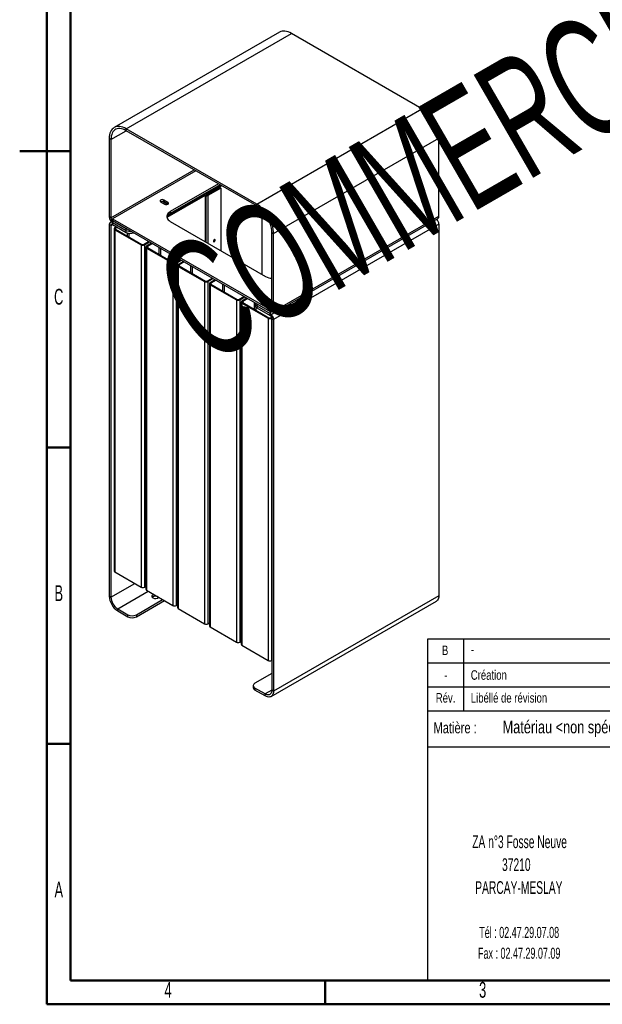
# Paper-space layout 'Commercial(2)' of a CAD drawing. Header units: millimetres. Extents: x 1 to 209, y 1 to 296.
# Tile 1 of 3: x 1 to 99, y 6 to 170. Entities that reach past the tile are written whole.
import ezdxf

# ---------------------------------------------------------------- set-up
doc = ezdxf.new("R2010")
doc.units = ezdxf.units.MM
doc.layers.add('FORMAT', color=7, linetype='Continuous')
doc.styles.add('SLDTEXTSTYLE0', font='TXT', dxfattribs={"width": 0.605})
doc.styles.add('SLDTEXTSTYLE1', font='TXT', dxfattribs={"width": 0.75})

psp = doc.layouts.new('Commercial(2)')

# ---------------------------------------------------------------- linework, layer by layer
at = {"color": 7, "linetype": 'Continuous', "lineweight": 50}
for p, q in [((6, 6), (6, 291)), ((10, 10), (10, 287)), ((1.499, 148.5), (10.001, 148.5)), ((10, 148.5), (6, 148.5)), ((10, 99), (6, 99)), ((10, 49.5), (6, 49.5)), ((200, 10), (10, 10)), ((52.5, 10), (52.5, 6)), ((204, 6), (6, 6))]:
    psp.add_line(p, q, dxfattribs=at)
at = {"color": 7, "linetype": 'Continuous', "lineweight": 25}
for p, q in [((44.8493, 168.3399), (17.2721, 152.42)), ((44.8493, 168.3399), (17.2721, 152.42)), ((19.272, 152.2219), (46.8491, 168.1419)), ((68.628, 155.5692), (46.8491, 168.1419)), ((41.0508, 139.6492), (68.628, 155.5692)), ((16.7264, 150.4253), (19.2724, 151.8951)), ((41.0508, 139.6492), (19.272, 152.2219)), ((19.272, 151.8953), (19.272, 152.2219)), ((41.0508, 139.3226), (19.272, 151.8953)), ((16.4435, 150.5886), (16.4435, 137.5239)), ((16.7264, 150.4253), (16.4435, 150.5886)), ((16.7264, 150.4253), (16.7264, 137.3606)), ((43.8793, 134.7503), (71.4564, 150.6702)), ((71.4564, 137.6056), (71.4564, 150.6702)), ((16.7264, 137.3606), (30.5879, 145.3627)), ((30.8708, 145.1995), (17.0092, 137.1974)), ((34.6538, 143.0156), (26.6259, 138.3812)), ((34.9367, 142.8523), (26.6259, 138.0545)), ((35.1136, 142.7501), (32.5656, 141.2791)), ((35.2197, 142.6889), (32.6716, 141.2179)), ((34.9344, 142.3609), (32.8131, 141.1363)), ((35.0404, 142.2996), (32.9191, 141.075)), ((34.9344, 142.3609), (35.0404, 142.2996)), ((35.0404, 142.2996), (35.0404, 131.8907)), ((25.0349, 140.0344), (25.742, 139.6262)), ((26.237, 139.9119), (25.5299, 140.3201)), ((25.5299, 139.9935), (25.5299, 140.3201)), ((26.199, 139.6072), (25.5299, 139.9935)), ((32.4241, 141.075), (26.0602, 137.4012)), ((32.3181, 141.1363), (26.1178, 137.5569)), ((26.237, 139.6262), (26.237, 139.9119)), ((32.4241, 141.075), (32.3181, 141.1363)), ((32.4241, 141.075), (32.4241, 133.4011)), ((32.5656, 141.2791), (32.5656, 141.1726)), ((32.6716, 141.2179), (32.5656, 141.2791)), ((32.5656, 141.075), (32.6716, 141.1363)), ((32.5656, 141.075), (32.5656, 133.3194)), ((32.6716, 141.2179), (32.6716, 141.1363)), ((32.9191, 141.075), (32.8131, 141.1363)), ((32.9191, 141.075), (32.9191, 133.1153)), ((26.6259, 138.3812), (26.6259, 138.0545)), ((41.0508, 139.3226), (41.0508, 139.6492)), ((41.9347, 138.6295), (41.9347, 127.9107)), ((16.7264, 137.3606), (16.4435, 137.5239)), ((16.8109, 136.7001), (16.6093, 136.5837)), ((17.0092, 137.1974), (17.0092, 136.8707)), ((17.0092, 137.1974), (43.3136, 122.0122)), ((17.0092, 136.8707), (19.272, 135.5645)), ((17.0092, 136.8707), (17.0092, 136.5441)), ((17.0092, 136.8707), (43.3136, 121.6856)), ((17.0092, 136.5441), (19.272, 135.2379)), ((17.0092, 136.2175), (17.0092, 136.5441)), ((26.6259, 136.7483), (42.5358, 127.5637)), ((43.7136, 121.3193), (71.2907, 137.2393)), ((43.7136, 121.3193), (71.2907, 137.2393)), ((43.8793, 121.6856), (71.4564, 137.6056)), ((16.7264, 136.0542), (16.4435, 136.2175)), ((16.4435, 136.2175), (16.4435, 74.1604)), ((16.7264, 136.0542), (17.0093, 136.2175)), ((16.7264, 136.0542), (16.7264, 73.9971)), ((17.0092, 136.2175), (19.272, 134.9113)), ((17.2456, 135.5235), (17.2456, 78.3656)), ((17.6457, 135.8501), (17.3628, 135.6867)), ((17.3628, 135.3602), (21.7468, 132.8293)), ((17.3628, 135.3602), (17.3628, 78.2023)), ((17.7871, 135.7684), (17.5042, 135.6051)), ((17.5042, 135.6051), (17.5042, 135.4418)), ((17.5042, 135.4418), (21.8883, 132.911)), ((19.272, 135.2379), (19.272, 135.5645)), ((19.272, 134.9113), (19.272, 135.2379)), ((19.4134, 134.8434), (19.4134, 134.3397)), ((43.5964, 121.8489), (43.5964, 134.9135)), ((43.5964, 134.9135), (43.8793, 134.7503)), ((71.4564, 136.2991), (43.8793, 120.3791)), ((71.4564, 136.2991), (71.4564, 74.242)), ((19.6962, 134.7657), (19.6962, 134.1764)), ((22.1711, 132.911), (23.0198, 133.4009)), ((22.3125, 132.8293), (23.1612, 133.3193)), ((34.0222, 133.6689), (34.0174, 133.7095)), ((43.8793, 121.6856), (43.8793, 134.7503)), ((21.7468, 132.8293), (21.7468, 75.6715)), ((22.3125, 132.8293), (22.3125, 75.6715)), ((22.5489, 132.4619), (22.5489, 75.3041)), ((23.5148, 133.1152), (22.6661, 132.6252)), ((22.6661, 132.2986), (27.0501, 129.7678)), ((22.6661, 132.2986), (22.6661, 75.1408)), ((23.6562, 133.0335), (22.8075, 132.5436)), ((22.8075, 132.5436), (22.8075, 132.3803)), ((22.8075, 132.3803), (27.1916, 129.8494)), ((24.7167, 132.4213), (24.7167, 131.2781)), ((24.9995, 132.258), (24.9995, 131.1149)), ((27.4744, 129.8494), (28.3231, 130.3394)), ((27.6158, 129.7678), (28.4645, 130.2577)), ((28.8181, 130.0536), (27.9694, 129.5637)), ((28.9595, 129.972), (28.1108, 129.482)), ((27.0501, 129.7678), (27.0501, 72.6099)), ((27.6158, 129.7678), (27.6158, 72.6099)), ((27.8522, 129.4004), (27.8522, 72.2425)), ((27.9694, 129.2371), (32.3534, 126.7063)), ((27.9694, 129.2371), (27.9694, 72.0793)), ((28.1108, 129.482), (28.1108, 129.3188)), ((28.1108, 129.3188), (32.4949, 126.7879)), ((30.02, 129.3598), (30.02, 128.2166)), ((30.3028, 129.1965), (30.3028, 128.0533)), ((32.3534, 126.7063), (32.3534, 69.5484)), ((32.7777, 126.7879), (33.6264, 127.2778)), ((32.9191, 126.7063), (33.7678, 127.1962)), ((32.9191, 126.7063), (32.9191, 69.5484)), ((34.1214, 126.9921), (33.2727, 126.5022)), ((34.2628, 126.9105), (33.4141, 126.4205)), ((33.1555, 126.3389), (33.1555, 69.181)), ((33.2727, 126.1756), (37.6567, 123.6447)), ((33.2727, 126.1756), (33.2727, 69.0177)), ((33.4141, 126.4205), (33.4141, 126.2572)), ((33.4141, 126.2572), (37.7982, 123.7264)), ((35.3233, 126.2983), (35.3233, 125.1551)), ((35.6061, 126.135), (35.6061, 124.9918)), ((37.6567, 123.6447), (37.6567, 66.4869)), ((38.081, 123.7264), (38.9297, 124.2163)), ((38.2224, 123.6447), (39.0711, 124.1347)), ((38.2224, 123.6447), (38.2224, 66.4869)), ((39.4247, 123.9306), (38.576, 123.4406)), ((39.5661, 123.8489), (38.7174, 123.359)), ((38.7174, 123.359), (38.7174, 123.1957)), ((38.4588, 123.2773), (38.4588, 66.1195)), ((38.576, 123.1141), (42.96, 120.5832)), ((38.576, 123.1141), (38.576, 65.9562)), ((38.7174, 123.1957), (43.1015, 120.6648)), ((40.6266, 123.2367), (40.6266, 122.0935)), ((40.758, 123.1609), (40.758, 123.0734)), ((40.758, 123.1609), (40.758, 123.0734)), ((40.758, 123.0734), (40.758, 122.7468)), ((40.9094, 122.4413), (40.9094, 121.9303)), ((41.0508, 122.9918), (41.0508, 122.6652)), ((41.0508, 122.9918), (43.3136, 121.6856)), ((41.0508, 122.6652), (43.3136, 121.3589)), ((41.0508, 122.6652), (41.0508, 122.3386)), ((41.0508, 122.3386), (43.3136, 121.0323)), ((43.3136, 122.0122), (43.5964, 122.1755)), ((43.3136, 122.0122), (43.3136, 121.6856)), ((43.3136, 121.6856), (43.5964, 121.8488)), ((43.3136, 121.6856), (43.3136, 121.3589)), ((43.5964, 121.8489), (43.8793, 121.6856)), ((42.96, 120.5832), (42.96, 63.4253)), ((43.3136, 121.0323), (43.3136, 121.3589)), ((43.3843, 120.6648), (43.5458, 120.7581)), ((43.5257, 120.5832), (43.5892, 120.6199)), ((43.5257, 120.5832), (43.5257, 63.4253)), ((43.5964, 120.5424), (43.8793, 120.3791)), ((43.5964, 120.5424), (43.5964, 58.4853)), ((43.8793, 120.3791), (43.8793, 58.322)), ((17.3628, 78.2023), (21.7468, 75.6715)), ((16.7264, 73.9971), (20.6868, 76.2834)), ((22.3125, 75.6715), (22.5489, 75.8079)), ((16.4435, 74.1604), (16.7264, 73.9971)), ((17.8577, 72.0375), (22.9497, 74.977)), ((22.6661, 75.1408), (27.0501, 72.6099)), ((71.4564, 74.242), (43.8793, 58.322)), ((20.969, 71.0578), (25.3539, 73.5891)), ((20.969, 70.7312), (25.6368, 73.4258)), ((27.6158, 72.6099), (27.8522, 72.7464)), ((43.465, 57.4064), (71.0421, 73.3263)), ((17.8577, 72.0375), (19.5548, 71.0578)), ((17.8577, 71.7109), (17.8577, 72.0375)), ((17.8577, 71.7109), (19.5548, 70.7312)), ((19.5548, 70.7312), (19.5548, 71.0578)), ((20.969, 71.0578), (20.969, 70.7312)), ((27.9694, 72.0793), (32.3534, 69.5484)), ((32.9191, 69.5484), (33.1555, 69.6849)), ((33.2727, 69.0177), (37.6567, 66.4869)), ((38.2224, 66.4869), (38.4588, 66.6233)), ((38.576, 65.9562), (42.96, 63.4253)), ((43.5257, 63.4253), (43.5964, 63.4662)), ((43.5964, 61.2609), (40.768, 59.6281)), ((40.4751, 59.2199), (40.4751, 58.8933)), ((42.4651, 57.832), (40.768, 58.8117)), ((40.768, 58.8117), (40.768, 58.4851)), ((42.4651, 57.5054), (40.768, 58.4851)), ((43.5964, 58.4851), (42.4651, 57.832)), ((42.4651, 57.5054), (42.4651, 57.832)), ((43.8793, 58.322), (43.5964, 58.4853))]:
    psp.add_line(p, q, dxfattribs=at)
at = {"color": 7, "linetype": 'Continuous', "lineweight": 25, "flags": 128}
for points in [[(46.8491, 168.1419), (46.5719, 168.2862), (46.2973, 168.3977), (46.0281, 168.4752), (45.7667, 168.5181), (45.5158, 168.5259), (45.2777, 168.4986), (45.0548, 168.4363), (44.8493, 168.3399)], [(46.8491, 168.1419), (46.5719, 168.2862), (46.2973, 168.3977), (46.0281, 168.4752), (45.7667, 168.5181), (45.5158, 168.5259), (45.2777, 168.4986), (45.0548, 168.4363), (44.8493, 168.3399)], [(71.4564, 150.6702), (71.4428, 150.9982), (71.4021, 151.3388), (71.3347, 151.6886), (71.2411, 152.0444), (71.1225, 152.4027), (70.9798, 152.76), (70.8144, 153.1129), (70.628, 153.458), (70.4223, 153.792), (70.1994, 154.1116), (69.9613, 154.4138), (69.7104, 154.6957), (69.4491, 154.9546), (69.1798, 155.1879), (68.9052, 155.3934), (68.628, 155.5692)], [(71.4564, 150.6702), (71.4428, 150.9982), (71.4021, 151.3388), (71.3347, 151.6886), (71.2411, 152.0444), (71.1225, 152.4027), (70.9798, 152.76), (70.8144, 153.1129), (70.628, 153.458), (70.4223, 153.792), (70.1994, 154.1116), (69.9613, 154.4138), (69.7104, 154.6957), (69.4491, 154.9546), (69.1798, 155.1879), (68.9052, 155.3934), (68.628, 155.5692)], [(19.272, 152.2219), (18.9947, 152.3662), (18.7202, 152.4777), (18.4509, 152.5553), (18.1896, 152.5982), (17.9386, 152.606), (17.7006, 152.5786), (17.4776, 152.5164), (17.272, 152.4199), (17.0856, 152.29), (16.9202, 152.128), (16.7775, 151.9354), (16.6588, 151.7142), (16.5653, 151.4664), (16.4979, 151.1944), (16.4572, 150.9009), (16.4435, 150.5886)], [(19.272, 152.2219), (18.9947, 152.3662), (18.7202, 152.4777), (18.4509, 152.5553), (18.1896, 152.5982), (17.9386, 152.606), (17.7006, 152.5786), (17.4776, 152.5164), (17.272, 152.4199), (17.0856, 152.29), (16.9202, 152.128), (16.7775, 151.9354), (16.6588, 151.7142), (16.5653, 151.4664), (16.4979, 151.1944), (16.4572, 150.9009), (16.4435, 150.5886)], [(19.272, 151.8953), (19.0059, 152.0328), (18.7427, 152.1366), (18.4853, 152.2055), (18.2366, 152.2389), (17.9992, 152.2363), (17.7757, 152.1977), (17.5686, 152.1236), (17.3802, 152.0148), (17.2125, 151.8725), (17.0674, 151.6982), (16.9465, 151.4939), (16.851, 151.2617), (16.782, 151.0043), (16.7403, 150.7245), (16.7264, 150.4253)], [(19.272, 151.8953), (19.0059, 152.0328), (18.7427, 152.1366), (18.4853, 152.2055), (18.2366, 152.2389), (17.9992, 152.2363), (17.7757, 152.1977), (17.5686, 152.1236), (17.3802, 152.0148), (17.2125, 151.8725), (17.0674, 151.6982), (16.9465, 151.4939), (16.851, 151.2617), (16.782, 151.0043), (16.7403, 150.7245), (16.7264, 150.4253)], [(25.5299, 140.3201), (25.4303, 140.3604), (25.3129, 140.3785), (25.1918, 140.3724), (25.0816, 140.3428), (24.9957, 140.2931), (24.9443, 140.2295), (24.9337, 140.1596), (24.9652, 140.0919), (25.0349, 140.0344)], [(25.9583, 139.5678), (25.962, 139.5731), (25.9856, 139.6382), (25.9714, 139.7042), (25.9208, 139.7639), (25.8393, 139.811), (25.7358, 139.8402), (25.6215, 139.8484), (25.5087, 139.8348), (25.4264, 139.8084)], [(25.9583, 139.5678), (25.962, 139.5731), (25.9856, 139.6382), (25.9714, 139.7042), (25.9208, 139.7639), (25.8393, 139.811), (25.7358, 139.8402), (25.6215, 139.8484), (25.5087, 139.8348), (25.4264, 139.8084)], [(25.742, 139.6262), (25.8416, 139.5859), (25.959, 139.5678), (26.0801, 139.5739), (26.1902, 139.6035), (26.2762, 139.6532), (26.3275, 139.7168), (26.3381, 139.7867), (26.3067, 139.8544), (26.237, 139.9119)], [(26.6259, 138.3812), (26.439, 138.2567), (26.2847, 138.1181), (26.1662, 137.9682), (26.0858, 137.8102), (26.0452, 137.6471), (26.0452, 137.4824), (26.0858, 137.3193), (26.1662, 137.1613), (26.2847, 137.0114), (26.439, 136.8728), (26.6259, 136.7483)], [(43.8793, 134.7503), (43.8657, 135.0783), (43.8249, 135.4188), (43.7575, 135.7687), (43.664, 136.1245), (43.5453, 136.4827), (43.4026, 136.84), (43.2373, 137.1929), (43.0508, 137.538), (42.8452, 137.872), (42.6222, 138.1916), (42.3842, 138.4939), (42.1332, 138.7758), (41.8719, 139.0346), (41.6026, 139.2679), (41.3281, 139.4735), (41.0508, 139.6492)], [(43.8793, 134.7503), (43.8657, 135.0783), (43.8249, 135.4188), (43.7575, 135.7687), (43.664, 136.1245), (43.5453, 136.4827), (43.4026, 136.84), (43.2373, 137.1929), (43.0508, 137.538), (42.8452, 137.872), (42.6222, 138.1916), (42.3842, 138.4939), (42.1332, 138.7758), (41.8719, 139.0346), (41.6026, 139.2679), (41.3281, 139.4735), (41.0508, 139.6492)], [(43.5964, 134.9135), (43.5825, 135.2289), (43.5408, 135.5568), (43.4718, 135.8938), (43.3764, 136.2362), (43.2554, 136.5802), (43.1103, 136.922), (42.9426, 137.2579), (42.7542, 137.5843), (42.5471, 137.8974), (42.3236, 138.194), (42.0862, 138.4708), (41.8375, 138.7246), (41.5801, 138.9529), (41.3169, 139.1529), (41.0508, 139.3226)], [(43.5964, 134.9135), (43.5825, 135.2289), (43.5408, 135.5568), (43.4718, 135.8938), (43.3764, 136.2362), (43.2554, 136.5802), (43.1103, 136.922), (42.9426, 137.2579), (42.7542, 137.5843), (42.5471, 137.8974), (42.3236, 138.194), (42.0862, 138.4708), (41.8375, 138.7246), (41.5801, 138.9529), (41.3169, 139.1529), (41.0508, 139.3226)], [(34.1283, 133.6077), (34.117, 133.6668), (34.0848, 133.7038), (34.0366, 133.7132), (33.9798, 133.6934), (33.923, 133.6475), (33.8748, 133.5826), (33.8426, 133.5084), (33.8313, 133.4362), (33.8426, 133.3771), (33.8748, 133.3401), (33.923, 133.3307), (33.9798, 133.3505), (34.0366, 133.3963), (34.0848, 133.4613), (34.117, 133.5355), (34.1283, 133.6077)], [(23.8935, 74.4322), (23.8137, 74.4058), (23.7009, 74.3484), (23.6164, 74.2766), (23.5654, 74.1949), (23.5513, 74.1084), (23.5748, 74.0227), (23.6346, 73.943), (23.7267, 73.8744)], [(71.4564, 74.242), (71.442, 74.0179), (71.3992, 73.815), (71.3286, 73.6374), (71.2319, 73.4887), (71.111, 73.372), (71.0421, 73.3263)], [(40.768, 59.6281), (40.6436, 59.5406), (40.5512, 59.4408), (40.4943, 59.3325), (40.4751, 59.2199), (40.4943, 59.1073), (40.5512, 58.999), (40.6436, 58.8992), (40.768, 58.8117)], [(43.5964, 58.4853), (43.5825, 58.289), (43.5411, 58.1136), (43.4731, 57.9634), (43.3804, 57.8421), (43.2651, 57.7528), (43.1301, 57.6976), (42.9787, 57.6779), (42.8147, 57.6941), (42.642, 57.7459), (42.4651, 57.832)], [(43.8793, 58.322), (43.8649, 58.0979), (43.822, 57.895), (43.7515, 57.7174), (43.6548, 57.5687), (43.5339, 57.452), (43.3912, 57.3696), (43.2296, 57.3232), (43.0525, 57.3138), (42.8635, 57.3415), (42.6663, 57.4058), (42.4651, 57.5054)]]:
    psp.add_lwpolyline(points, dxfattribs=at)
at = {"color": 7, "linetype": 'Continuous', "lineweight": 25}
for centre, radius, start, end in [((25.2811, 139.5159), 0.5385, 62.491904, 112.755062), ((32.4949, 140.7951), 0.3843, 62.609672, 117.390328), ((32.4949, 140.9386), 0.1537, 62.609672, 117.390328), ((32.7423, 141.4162), 0.3843, 242.609672, 297.390328), ((32.7423, 141.2727), 0.1537, 242.609672, 297.390328), ((16.7884, 136.2734), 0.3494, 50.796715, 189.214037), ((17.6717, 137.5798), 1.2294, 182.605478, 237.394522), ((17.3405, 137.3886), 0.6147, 182.605478, 237.394522), ((27.0949, 137.0767), 1.0845, 115.62738, 162.57804), ((70.2183, 136.2408), 1.2395, 2.695202, 45.367585), ((71.0644, 137.5623), 0.3944, 305.013333, 6.298848), ((16.8988, 136.0821), 0.1747, 50.796715, 189.214037), ((17.4247, 135.5235), 0.1746, 110.783421, 249.216579), ((17.5352, 135.5235), 0.0873, 110.783421, 249.216579), ((19.9662, 136.5593), 1.4927, 242.282756, 275.935639), ((19.9702, 136.58), 1.5128, 242.513752, 275.704643), ((19.9835, 136.286), 1.548, 242.634164, 290.695076), ((33.722, 133.6733), 0.3002, 292.336957, 359.166725), ((22.0297, 133.3752), 0.6148, 242.609672, 297.390328), ((22.0297, 133.1839), 0.3074, 242.609672, 297.390328), ((22.728, 132.4619), 0.1746, 110.783421, 249.216579), ((22.8385, 132.4619), 0.0873, 110.783421, 249.216579), ((27.333, 130.3137), 0.6148, 242.609672, 297.390328), ((27.333, 130.1224), 0.3074, 242.609672, 297.390328), ((28.0313, 129.4004), 0.1746, 110.783421, 249.216579), ((28.1418, 129.4004), 0.0873, 110.783421, 249.216579), ((32.6363, 127.2521), 0.6148, 242.609672, 297.390328), ((32.6363, 127.0608), 0.3074, 242.609672, 297.390328), ((43.8476, 129.9943), 2.7619, 241.6425, 264.782086), ((33.3346, 126.3389), 0.1746, 110.783421, 249.216579), ((33.4451, 126.3389), 0.0873, 110.783421, 249.216579), ((37.9396, 124.1906), 0.6148, 242.609672, 297.390328), ((37.9396, 123.9993), 0.3074, 242.609672, 297.390328), ((38.6379, 123.2773), 0.1746, 110.783421, 249.216579), ((38.7484, 123.2773), 0.0873, 110.783421, 249.216579), ((41.2584, 123.1233), 0.5029, 185.694799, 245.625342), ((41.2584, 122.7967), 0.5029, 185.694799, 245.625342), ((43.424, 121.8209), 0.1747, 230.796715, 9.214037), ((43.5344, 121.6297), 0.3494, 230.796715, 9.214037), ((43.2429, 121.1291), 0.6148, 242.609672, 297.390328), ((43.2429, 120.9378), 0.3074, 242.609672, 297.390328), ((42.6511, 120.3233), 1.2294, 2.605478, 57.394522), ((42.9823, 120.5145), 0.6147, 2.605478, 57.394522), ((17.4458, 78.3856), 0.2012, 185.694799, 245.625342), ((22.0297, 76.2173), 0.6148, 242.609672, 297.390328), ((19.5021, 74.2932), 3.0614, 182.487128, 237.512872), ((19.1652, 74.0987), 2.4409, 182.386856, 237.613144), ((22.7491, 75.324), 0.2012, 185.694799, 245.625342), ((24.151, 73.3276), 0.8215, 49.903492, 130.096508), ((24.1417, 74.6058), 0.841, 240.428797, 310.954037), ((27.333, 73.1558), 0.6148, 242.609672, 297.390328), ((20.2619, 72.4225), 1.537, 242.609672, 297.390328), ((20.2619, 72.0959), 1.537, 242.609672, 297.390328), ((28.0524, 72.2625), 0.2012, 185.694799, 245.625342), ((32.6363, 70.0943), 0.6148, 242.609672, 297.390328), ((33.3557, 69.201), 0.2012, 185.694799, 245.625342), ((37.9396, 67.0327), 0.6148, 242.609672, 297.390328), ((38.659, 66.1394), 0.2012, 185.694799, 245.625342), ((43.2429, 63.9712), 0.6148, 242.609672, 297.390328), ((40.9756, 58.9432), 0.5029, 185.694799, 245.625342)]:
    psp.add_arc(centre, radius, start, end, dxfattribs=at)
at = {"layer": 'FORMAT'}
for p, q in [((69.6271, 63), (69.6271, 67.0211)), ((69.6271, 67.0211), (199.6271, 67.0211)), ((75.6271, 63), (75.6271, 67.0211)), ((69.6271, 10), (69.6271, 63)), ((69.6271, 63), (199.6271, 63)), ((75.6271, 55), (75.6271, 63)), ((69.6271, 59), (199.6271, 59)), ((69.6271, 55), (199.6271, 55)), ((69.6271, 49), (199.6271, 49))]:
    psp.add_line(p, q, dxfattribs=at)

# ---------------------------------------------------------------- texts
at = {"color": 7, "linetype": 'Continuous', "lineweight": 0, "char_height": 2.6458, "attachment_point": 2, "style": 'SLDTEXTSTYLE0'}
for s, insert in [('C', (8.0077, 125.4868)), ('B', (8.023, 75.9868)), ('A', (8.023, 26.4868)), ('4', (26.2622, 9.7368)), ('3', (78.7622, 9.7368))]:
    psp.add_mtext(s, dxfattribs=dict(at, insert=insert))
at = {"layer": 'FORMAT', "insert": (22.8358, 129.7856), "char_height": 19.84375, "attachment_point": 1, "rotation": 30, "style": 'SLDTEXTSTYLE0'}
psp.add_mtext('COMMERCIAL', dxfattribs=at)
at = {"layer": 'FORMAT'}
for s, insert, char_height, attachment_point, style in [('B', (72.4997, 65.9142), 1.5875, 2, 'SLDTEXTSTYLE1'), ('-', (76.7834, 66.0451), 1.5875, 1, 'SLDTEXTSTYLE1'), ('-', (72.6231, 61.7876), 1.5875, 2, 'SLDTEXTSTYLE1'), ('Création', (76.7834, 61.7876), 1.5875, 1, 'SLDTEXTSTYLE1'), ('Rév.', (72.5758, 57.9728), 1.5875, 2, 'SLDTEXTSTYLE1'), ('Libéllé de révision', (76.7834, 57.9728), 1.5875, 1, 'SLDTEXTSTYLE1'), ('Matière :', (70.5605, 53.1086), 1.85208, 1, 'SLDTEXTSTYLE1'), ('Matériau <non spécifié>', (82.0938, 53.3717), 2.116667, 1, 'SLDTEXTSTYLE1'), ('ZA n°3 Fosse Neuve', (84.9232, 34.2036), 2.116667, 2, 'SLDTEXTSTYLE0'), ('37210', (84.3803, 30.3814), 2.11667, 2, 'SLDTEXTSTYLE0'), ('PARCAY-MESLAY', (84.8004, 26.5591), 2.116667, 2, 'SLDTEXTSTYLE0'), ('Tél : 02.47.29.07.08', (84.8604, 18.9264), 1.852083, 2, 'SLDTEXTSTYLE0'), ('Fax : 02.47.29.07.09', (84.8647, 15.457), 1.852083, 2, 'SLDTEXTSTYLE0')]:
    psp.add_mtext(s, dxfattribs=dict(at, insert=insert, char_height=char_height, attachment_point=attachment_point, style=style))

doc.saveas('drawing.dxf')
